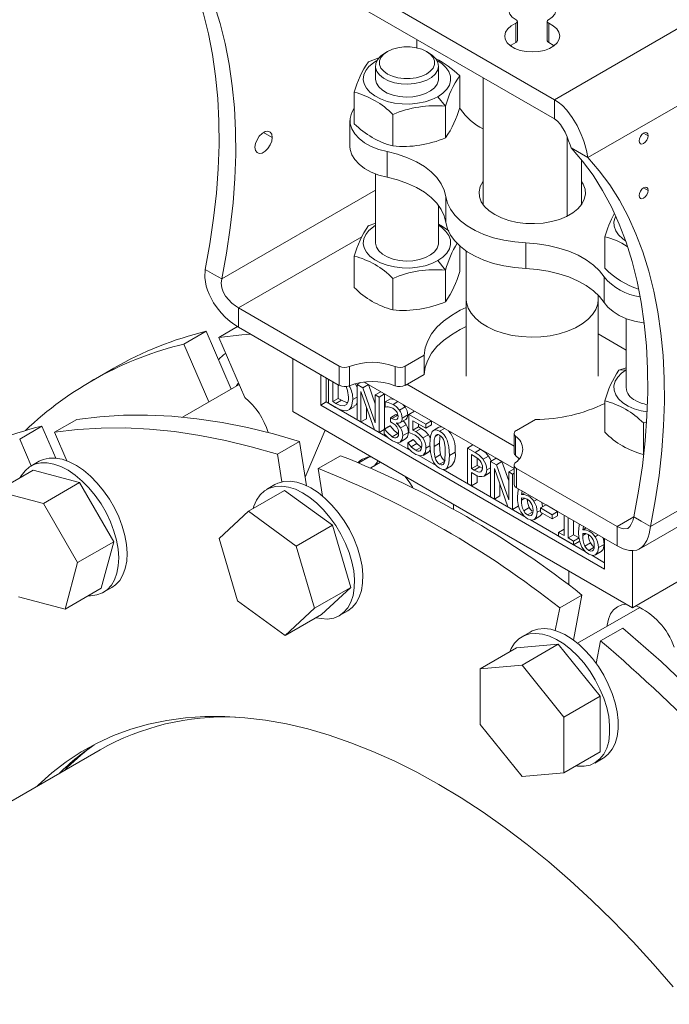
# Model space of a CAD drawing. Header units: millimetres. Extents: x 195 to 7681, y 65 to 5395.
# Tile 45 of 80: x 1715 to 1880, y 3791 to 4041. Entities that reach past the tile are written whole.
import ezdxf

# ---------------------------------------------------------------- set-up
doc = ezdxf.new("R2010")
doc.units = ezdxf.units.MM
doc.layers.add('COTAS', color=1, linetype='Continuous')
doc.styles.add('SLDTEXTSTYLE4', font='TXT', dxfattribs={"width": 0.605})
doc.dimstyles.new('SLDDIMSTYLE0', dxfattribs={"dimtxt": 45.5, "dimasz": 45.5, "dimexe": 0, "dimexo": 0.0625, "dimgap": 11.375, "dimtad": 1, "dimdec": 0, "dimrnd": 1e-09, "dimzin": 12, "dimdsep": 46, "dimtxsty": 'SLDTEXTSTYLE4', "dimsah": 1, "dimcen": 0.09, "dimadec": 0, "dimazin": 3, "dimtfac": 1, "dimtdec": 0, "dimtofl": 0, "dimtmove": 0, "dimatfit": 3, "dimfxl": 1, "dimfrac": 2, "dimtolj": 1, "dimtzin": 12, "dimarcsym": 0})

# ---------------------------------------------------------------- blocks, each defined once
blk = doc.blocks.new('_D_3')
at = {"layer": 'COTAS', "ltscale": 13, "transparency": 16777216}
for p, q in [((2331.01, 3454.13), (3163.07, 3934.46)), ((1872.04, 3719.09), (2340.21, 3448.82))]:
    blk.add_line(p, q, dxfattribs=at)
for points in [[(3163.07, 3934.46), (3127.4, 3921.95), (3134.4, 3909.83)], [(2331.01, 3454.13), (2366.69, 3466.64), (2359.69, 3478.76)]]:
    blk.add_solid(points, dxfattribs=at)
at = {"layer": 'COTAS', "ltscale": 13, "transparency": 16777216, "insert": (2657.52, 3710.34), "char_height": 45.5, "attachment_point": 1, "rotation": 29.9973, "style": 'SLDTEXTSTYLE4'}
blk.add_mtext('1177', dxfattribs=at)

msp = doc.modelspace()

# ---------------------------------------------------------------- linework, layer by layer
at = {"color": 7, "linetype": 'Continuous', "lineweight": 18, "ltscale": 13}
for p, q in [((1850.47, 4021.02), (1754.3, 4076.53)), ((1754.3, 4071.63), (1850.47, 4016.12)), ((1850.47, 4021.02), (1935.32, 4070)), ((1858.95, 4006.32), (1943.81, 4055.3)), ((1840.62, 4040.42), (1840.62, 4035.52)), ((1841.02, 4035.98), (1841.02, 4040.88)), ((1848.61, 4040.88), (1848.61, 4035.98)), ((1849.01, 4035.52), (1849.01, 4040.42)), ((1815.48, 4034.17), (1815.47, 4036.32)), ((1808.04, 4033.25), (1807.34, 4032.84)), ((1818.65, 4032.84), (1817.94, 4033.25)), ((1804.99, 4029.58), (1804.99, 4026.31)), ((1820.99, 4026.31), (1820.99, 4029.58)), ((1826.38, 4019.07), (1826.38, 4027.08)), ((1832.31, 4026.6), (1832.31, 3994.38)), ((1799.61, 4014.93), (1799.61, 4022.94)), ((1820.84, 4021.78), (1822.79, 4019.36)), ((1822.79, 4011.34), (1822.79, 4019.36)), ((1826.59, 4018.61), (1826.38, 4018.91)), ((1850.47, 4016.12), (1850.47, 4021.02)), ((1809.41, 4009.27), (1809.41, 4017.29)), ((1798.49, 4015.7), (1798.49, 4009.16)), ((1776.58, 4012.72), (1778.77, 4011.45)), ((1853.65, 3991.44), (1853.65, 4011.65)), ((1874.23, 4011.87), (1873.1, 4012.52)), ((1854.71, 4008.77), (1858.95, 4006.32)), ((1807.94, 4001.32), (1807.94, 4007.85)), ((1857.31, 3994.38), (1857.31, 4005.77)), ((1804.99, 4002.18), (1804.99, 3984.67)), ((1804.99, 3998.01), (1765.97, 3975.48)), ((1822.87, 3989.85), (1822.87, 3996.39)), ((1874.23, 3997.99), (1873.1, 3998.64)), ((1820.99, 3984.67), (1820.99, 3994.21)), ((1803.19, 3989.02), (1804.99, 3989.67)), ((1863.25, 3978.19), (1863.25, 3986.2)), ((1801.48, 3986.18), (1770.21, 3968.13)), ((1826.38, 3983.86), (1826.38, 3977.42)), ((1843.18, 3978.13), (1843.18, 3984.66)), ((1799.61, 3981.3), (1799.61, 3973.28)), ((1828.06, 3982.56), (1828.06, 3970.38)), ((1822.79, 3977.71), (1820.84, 3980.14)), ((1761.73, 3977.93), (1764.1, 3976.56)), ((1764.1, 3976.56), (1765.97, 3975.48)), ((1822.79, 3977.71), (1822.79, 3969.7)), ((1809.41, 3975.64), (1809.41, 3967.63)), ((1863.04, 3969.51), (1863.04, 3976.04)), ((1861.56, 3970.38), (1861.56, 3971.36)), ((1828.06, 3970.38), (1828.06, 3950.78)), ((1861.56, 3950.78), (1861.56, 3970.38)), ((1770.21, 3968.13), (1795.79, 3953.37)), ((1770.21, 3968.13), (1770.21, 3963.23)), ((1868.63, 3965.44), (1868.63, 3947.93)), ((1761.99, 3962.19), (1756.34, 3958.93)), ((1761.99, 3962.19), (1768.35, 3947.53)), ((1769.94, 3963.4), (1765.16, 3960.64)), ((1795.79, 3948.47), (1770.21, 3963.23)), ((1861.56, 3961.53), (1868.63, 3957.44)), ((1756.34, 3958.93), (1762.7, 3944.27)), ((1771.77, 3945.38), (1765.16, 3960.64)), ((1766.94, 3956.53), (1766.93, 3956.53)), ((1784, 3955.27), (1784, 3941.8)), ((1812.52, 3953.37), (1817.32, 3956.14)), ((1817.32, 3956.14), (1817.32, 3951.24)), ((1738.51, 3952.84), (1732.85, 3949.57)), ((1791.07, 3943.43), (1791.07, 3951.19)), ((1795.79, 3953.37), (1795.79, 3948.47)), ((1798.36, 3948.35), (1798.36, 3953.25)), ((1809.95, 3953.25), (1809.95, 3948.35)), ((1812.52, 3948.47), (1812.52, 3953.37)), ((1817.32, 3951.24), (1812.52, 3948.47)), ((1866.83, 3952.29), (1868.63, 3952.93)), ((1866.83, 3952.29), (1868.63, 3952.45)), ((1792.49, 3944.25), (1792.49, 3950.38)), ((1793.08, 3950.03), (1793.08, 3943.91)), ((1794.12, 3944.34), (1794.12, 3949.44)), ((1801.09, 3949.14), (1800.34, 3948.7)), ((1800.34, 3948.7), (1800.34, 3939.72)), ((1801.81, 3947.85), (1800.34, 3948.7)), ((1802.14, 3949.3), (1840.22, 3927.31)), ((1802.14, 3949.3), (1803.22, 3948.67)), ((1840.22, 3933.03), (1812.99, 3948.74)), ((1770.34, 3948.68), (1755.96, 3940.38)), ((1795.53, 3948.62), (1795.53, 3945.16)), ((1801.3, 3946.91), (1804.74, 3937.18)), ((1801.3, 3939.16), (1801.3, 3946.91)), ((1803.22, 3948.67), (1801.81, 3947.85)), ((1804.94, 3938.93), (1801.81, 3947.85)), ((1803.22, 3948.67), (1804.94, 3943.78)), ((1806.35, 3946.86), (1804.94, 3946.04)), ((1807.32, 3946.3), (1805.9, 3945.49)), ((1806.35, 3946.86), (1807.32, 3946.3)), ((1807.32, 3946.3), (1807.32, 3937.47)), ((1791.07, 3943.43), (1792.49, 3944.25)), ((1808.14, 3935.22), (1792.49, 3944.25)), ((1793.08, 3943.91), (1794.87, 3942.87)), ((1795.53, 3945.16), (1794.12, 3944.34)), ((1794.9, 3943.89), (1794.12, 3944.34)), ((1796.32, 3944.71), (1794.9, 3943.89)), ((1795.53, 3945.16), (1796.32, 3944.71)), ((1800.34, 3945.5), (1799.21, 3944.85)), ((1805.9, 3945.49), (1804.94, 3946.04)), ((1804.94, 3946.04), (1804.94, 3938.93)), ((1805.9, 3936.51), (1805.9, 3945.49)), ((1808.82, 3945.07), (1807.41, 3944.25)), ((1807.41, 3944.25), (1807.41, 3942.98)), ((1808.82, 3945.07), (1809.74, 3944.9)), ((1810.69, 3944.36), (1809.44, 3943.64)), ((1863.25, 3944.56), (1863.25, 3936.54)), ((1870.98, 3944.66), (1870.98, 3944.66)), ((1784, 3941.8), (1870.27, 3892)), ((1863.2, 3901.8), (1791.07, 3943.43)), ((1798.18, 3942.22), (1799.6, 3943.04)), ((1802.72, 3942.91), (1802.72, 3939.98)), ((1807.41, 3942.98), (1807.47, 3942.94)), ((1812.49, 3943), (1811.08, 3942.18)), ((1811.93, 3943.64), (1812.49, 3943)), ((1814.91, 3941.92), (1813.5, 3941.1)), ((1814.91, 3941.92), (1819.18, 3939.46)), ((1874.86, 3912.62), (1927.9, 3943.23)), ((1723.44, 3936.56), (1729.09, 3939.82)), ((1800.34, 3939.72), (1801.3, 3939.16)), ((1802.72, 3939.98), (1801.3, 3939.16)), ((1810.2, 3941.03), (1808.78, 3940.21)), ((1808.78, 3940.21), (1808.78, 3939.22)), ((1809.13, 3940.01), (1808.78, 3940.21)), ((1808.78, 3939.22), (1809.22, 3938.96)), ((1810.54, 3940.83), (1809.13, 3940.01)), ((1810.2, 3941.03), (1810.54, 3940.83)), ((1810.33, 3938.85), (1810.33, 3938.94)), ((1811.26, 3939), (1812.67, 3939.82)), ((1813.18, 3940.94), (1811.77, 3940.12)), ((1813.5, 3941.1), (1813.5, 3936.47)), ((1817.77, 3938.64), (1813.5, 3941.1)), ((1814.5, 3939.47), (1817.77, 3937.58)), ((1814.5, 3937.07), (1814.5, 3939.47)), ((1819.18, 3939.46), (1817.77, 3938.64)), ((1819.18, 3939.46), (1819.18, 3938.4)), ((1840.8, 3937.04), (1845.61, 3939.82)), ((1873.79, 3939.16), (1873.05, 3938.9)), ((1873.05, 3938.9), (1873.05, 3930.89)), ((1714.62, 3934.84), (1720.27, 3938.11)), ((1723.79, 3930), (1720.27, 3938.11)), ((1723.44, 3936.56), (1726.57, 3929.33)), ((1792.17, 3937.08), (1787.15, 3925.16)), ((1804.74, 3937.18), (1805.9, 3936.51)), ((1807.19, 3937.25), (1805.9, 3936.51)), ((1808.61, 3938.21), (1807.19, 3937.4)), ((1807.19, 3937.4), (1807.19, 3936.12)), ((1807.27, 3937.35), (1807.19, 3937.4)), ((1808.68, 3938.17), (1807.27, 3937.35)), ((1808.61, 3938.21), (1808.68, 3938.17)), ((1810.67, 3936.24), (1809.26, 3935.42)), ((1812.79, 3938.48), (1811.38, 3937.67)), ((1813.34, 3936.51), (1811.92, 3935.69)), ((1815.91, 3937.89), (1814.5, 3937.07)), ((1816.62, 3937.53), (1815.21, 3936.72)), ((1815.91, 3938.65), (1815.91, 3937.89)), ((1817.77, 3937.58), (1817.77, 3938.64)), ((1819.18, 3938.4), (1817.77, 3937.58)), ((1821.12, 3937.84), (1819.71, 3937.02)), ((1822.55, 3937.51), (1821.29, 3936.79)), ((1840.22, 3936.23), (1840.22, 3931.33)), ((1871.98, 3906.89), (1925.81, 3937.97)), ((1717.57, 3928.03), (1714.62, 3934.84)), ((1780.07, 3930.95), (1785.73, 3934.22)), ((1787.49, 3922.97), (1785.73, 3934.22)), ((1814.03, 3931.81), (1810.18, 3934.04)), ((1812.65, 3934.88), (1811.23, 3934.07)), ((1814.59, 3934.72), (1813.18, 3933.9)), ((1813.18, 3933.9), (1813.18, 3932.63)), ((1813.25, 3933.86), (1813.18, 3933.9)), ((1814.67, 3934.67), (1813.25, 3933.86)), ((1815.5, 3933.71), (1814.09, 3932.89)), ((1814.59, 3934.72), (1814.67, 3934.67)), ((1818.42, 3935.93), (1817.01, 3935.12)), ((1821.27, 3933.75), (1819.86, 3932.93)), ((1820.89, 3935.95), (1820.13, 3935.51)), ((1840.59, 3930.66), (1840.59, 3935.56)), ((1816.65, 3932.79), (1815.23, 3931.97)), ((1817.07, 3930.69), (1818.48, 3931.5)), ((1818.54, 3931.54), (1817.12, 3930.72)), ((1818.83, 3933.08), (1817.81, 3932.49)), ((1818.91, 3931.99), (1818.54, 3931.54)), ((1825.19, 3931.5), (1823.77, 3930.68)), ((1829.74, 3933.36), (1828.33, 3932.54)), ((1828.33, 3932.54), (1828.33, 3923.56)), ((1830.28, 3931.41), (1828.33, 3932.54)), ((1829.74, 3933.36), (1831.7, 3932.23)), ((1831.7, 3932.23), (1830.28, 3931.41)), ((1719.56, 3929.18), (1717.43, 3927.95)), ((1781.17, 3923.93), (1780.07, 3930.95)), ((1790.47, 3927.34), (1796.13, 3930.6)), ((1803.4, 3930.28), (1800.76, 3928.76)), ((1806.3, 3928.93), (1803.79, 3927.48)), ((1805.69, 3929.28), (1804.77, 3928.05)), ((1820.41, 3928.13), (1815.98, 3930.69)), ((1821.54, 3930.89), (1820.12, 3930.07)), ((1822.54, 3929.15), (1821.29, 3928.43)), ((1829.36, 3930.91), (1830.22, 3930.42)), ((1829.36, 3927.33), (1829.36, 3930.91)), ((1830.78, 3930.03), (1830.78, 3928.15)), ((1833.73, 3930.49), (1832.32, 3929.68)), ((1835.64, 3929.95), (1834.23, 3929.14)), ((1834.23, 3929.14), (1834.23, 3920.15)), ((1835.7, 3928.29), (1834.23, 3929.14)), ((1835.64, 3929.95), (1837.11, 3929.1)), ((1837.11, 3929.1), (1835.7, 3928.29)), ((1837.11, 3929.1), (1838.83, 3924.21)), ((1718.02, 3926.93), (1708.83, 3921.62)), ((1729.85, 3923.76), (1718.02, 3926.93)), ((1790.47, 3927.34), (1791.57, 3920.31)), ((1842.7, 3915.26), (1822.17, 3927.12)), ((1822.85, 3927.21), (1824.27, 3928.02)), ((1830.78, 3928.15), (1829.36, 3927.33)), ((1830.07, 3926.92), (1829.36, 3927.33)), ((1829.36, 3926.31), (1830.24, 3925.8)), ((1829.36, 3922.96), (1829.36, 3926.31)), ((1831.48, 3927.74), (1830.07, 3926.92)), ((1830.78, 3928.15), (1831.48, 3927.74)), ((1831.48, 3927.74), (1832.09, 3927.47)), ((1833.98, 3926.21), (1832.57, 3925.39)), ((1834.23, 3927.56), (1833.25, 3927)), ((1834.23, 3926.48), (1833.98, 3926.21)), ((1835.19, 3927.34), (1838.64, 3917.61)), ((1835.19, 3919.6), (1835.19, 3927.34)), ((1838.83, 3919.37), (1835.7, 3928.29)), ((1840.22, 3927.28), (1838.83, 3926.48)), ((1838.83, 3926.48), (1838.83, 3919.37)), ((1839.79, 3925.92), (1838.83, 3926.48)), ((1840.22, 3928.2), (1840.22, 3923.3)), ((1866.38, 3912.62), (1840.8, 3927.38)), ((1840.8, 3922.48), (1840.8, 3927.38)), ((1729.85, 3923.76), (1720.66, 3918.46)), ((1738.51, 3908.76), (1729.85, 3923.76)), ((1830.78, 3923.78), (1829.36, 3922.96)), ((1830.78, 3925.54), (1830.78, 3923.78)), ((1840.22, 3926.17), (1839.79, 3925.92)), ((1839.79, 3916.94), (1839.79, 3925.92)), ((1720.66, 3918.46), (1708.83, 3921.62)), ((1781.9, 3921.78), (1772.71, 3916.47)), ((1779.46, 3923.25), (1777.34, 3922.02)), ((1794.04, 3912.92), (1781.9, 3921.78)), ((1828.33, 3923.56), (1829.36, 3922.96)), ((1836.61, 3923.34), (1836.61, 3920.41)), ((1840.8, 3922.48), (1866.38, 3907.72)), ((1842.98, 3921.23), (1842.1, 3920.72)), ((1791.56, 3920.42), (1791.49, 3920.38)), ((1834.23, 3920.15), (1835.19, 3919.6)), ((1836.61, 3920.41), (1835.19, 3919.6)), ((1842.92, 3919.79), (1842.08, 3919.3)), ((1844.05, 3920.61), (1843.72, 3920.41)), ((1846.02, 3919.47), (1845.22, 3919.01)), ((1729.32, 3903.46), (1720.66, 3918.46)), ((1772.71, 3916.47), (1765.25, 3909.55)), ((1784.85, 3907.61), (1772.71, 3916.47)), ((1824.81, 3918.24), (1824.81, 3917)), ((1838.64, 3917.61), (1839.79, 3916.94)), ((1841.21, 3917.76), (1839.79, 3916.94)), ((1844.05, 3917.42), (1842.63, 3916.61)), ((1845.02, 3916.35), (1843.6, 3915.54)), ((1846.89, 3916.71), (1846.07, 3916.23)), ((1848.31, 3918.14), (1846.89, 3917.32)), ((1846.89, 3917.32), (1846.89, 3916.23)), ((1849.84, 3915.62), (1846.89, 3917.32)), ((1846.89, 3916.23), (1849.84, 3914.53)), ((1848.31, 3918.14), (1851.25, 3916.44)), ((1851.25, 3916.44), (1849.84, 3915.62)), ((1851.25, 3916.44), (1851.25, 3915.34)), ((1858.26, 3906.28), (1844.34, 3914.32)), ((1846.75, 3915.21), (1845.34, 3914.4)), ((1849.84, 3914.53), (1849.84, 3915.62)), ((1851.25, 3915.34), (1849.84, 3914.53)), ((1852.89, 3915.5), (1852.89, 3910.3)), ((1853.9, 3909.72), (1853.9, 3914.93)), ((1855.31, 3914.11), (1855.31, 3910.53)), ((1870.62, 3915.07), (1866.38, 3912.62)), ((1872.49, 3913.99), (1870.62, 3915.07)), ((1874.86, 3912.62), (1872.49, 3913.99)), ((1794.04, 3912.92), (1784.85, 3907.61)), ((1798.73, 3897.15), (1794.04, 3912.92)), ((1852.89, 3911.93), (1851.48, 3911.11)), ((1858.53, 3912.25), (1857.65, 3911.74)), ((1859.61, 3911.63), (1859.27, 3911.43)), ((1866.38, 3912.62), (1866.38, 3907.72)), ((1738.51, 3908.76), (1729.32, 3903.46)), ((1735.34, 3896.93), (1738.51, 3908.76)), ((1765.25, 3909.55), (1769.94, 3893.78)), ((1851.48, 3911.11), (1851.48, 3910.19)), ((1852.89, 3910.3), (1851.48, 3911.11)), ((1851.48, 3910.19), (1855.28, 3908)), ((1855.31, 3910.53), (1853.9, 3909.72)), ((1855.28, 3908.92), (1853.9, 3909.72)), ((1856.69, 3909.74), (1855.28, 3908.92)), ((1855.28, 3908), (1855.28, 3908.92)), ((1856.69, 3908.82), (1855.28, 3908)), ((1855.31, 3910.53), (1856.69, 3909.74)), ((1858.48, 3910.81), (1857.63, 3910.32)), ((1861.58, 3910.49), (1860.78, 3910.03)), ((1863.2, 3909.56), (1863.2, 3901.8)), ((1789.54, 3891.84), (1784.85, 3907.61)), ((1859.6, 3908.44), (1858.19, 3907.63)), ((1860.57, 3907.37), (1859.16, 3906.56)), ((1862.31, 3906.23), (1860.89, 3905.42)), ((1863.04, 3908.07), (1861.62, 3907.25)), ((1870.27, 3892), (1870.27, 3906.49)), ((1863.2, 3903.43), (1859.9, 3905.34)), ((1726.15, 3891.62), (1729.32, 3903.46)), ((1854.06, 3901.36), (1854.06, 3897.78)), ((1870.27, 3892), (1883.7, 3899.76)), ((1735.34, 3896.93), (1726.15, 3891.62)), ((1735.93, 3895.91), (1738.05, 3897.13)), ((1798.73, 3897.15), (1789.54, 3891.84)), ((1791.27, 3890.23), (1798.73, 3897.15)), ((1714.32, 3894.79), (1726.15, 3891.62)), ((1769.94, 3893.78), (1782.08, 3884.92)), ((1851.78, 3891.95), (1857.43, 3895.21)), ((1855.25, 3883.79), (1857.43, 3895.21)), ((1782.08, 3884.92), (1789.54, 3891.84)), ((1795.83, 3889.98), (1797.96, 3891.21)), ((1850.67, 3886.19), (1851.78, 3891.95)), ((1872.14, 3892.08), (1856.33, 3882.95)), ((1791.27, 3890.23), (1782.08, 3884.92)), ((1862.18, 3883.55), (1867.83, 3886.82)), ((1844.29, 3885.82), (1842.17, 3884.6)), ((1840.81, 3881.77), (1831.62, 3876.46)), ((1851.42, 3882.72), (1840.81, 3881.77)), ((1851.42, 3882.72), (1842.23, 3877.41)), ((1862.03, 3869.52), (1851.42, 3882.72)), ((1862.18, 3883.55), (1861.08, 3877.8)), ((1842.23, 3877.41), (1831.62, 3876.46)), ((1831.62, 3876.46), (1831.62, 3862.32)), ((1852.84, 3864.22), (1842.23, 3877.41)), ((1862.03, 3869.52), (1852.84, 3864.22)), ((1862.03, 3855.38), (1862.03, 3869.52)), ((1852.84, 3850.07), (1852.84, 3864.22)), ((1831.62, 3862.32), (1842.23, 3849.12)), ((1735.06, 3855.93), (1531.03, 3738.14)), ((1862.03, 3855.38), (1852.84, 3850.07)), ((1860.67, 3852.55), (1862.79, 3853.78)), ((1842.23, 3849.12), (1852.84, 3850.07))]:
    msp.add_line(p, q, dxfattribs=at)
at = {"color": 7, "linetype": 'Continuous', "lineweight": 18, "ltscale": 13, "flags": 128}
for points in [[(1761.73, 3977.93), (1762.92, 3984.45), (1763.88, 3990.89), (1764.58, 3997.24), (1765.04, 4003.47), (1765.25, 4009.58), (1765.21, 4015.54), (1764.92, 4021.36), (1764.37, 4027), (1763.59, 4032.47), (1762.55, 4037.74), (1761.27, 4042.81), (1759.75, 4047.67), (1758, 4052.29), (1756.01, 4056.67), (1753.79, 4060.81), (1751.35, 4064.69), (1748.69, 4068.3), (1745.82, 4071.63)], [(1750.06, 4069.18), (1752.93, 4065.85), (1755.59, 4062.24), (1758.03, 4058.36), (1760.25, 4054.22), (1762.24, 4049.84), (1764, 4045.22), (1765.52, 4040.36), (1766.79, 4035.3), (1767.83, 4030.02), (1768.62, 4024.55), (1769.16, 4018.91), (1769.45, 4013.09), (1769.49, 4007.13), (1769.28, 4001.02), (1768.83, 3994.79), (1768.12, 3988.44), (1767.17, 3982), (1765.97, 3975.48)], [(1840.7, 4041.3), (1839.74, 4041.97), (1839.1, 4042.76), (1838.82, 4043.61), (1838.92, 4044.48), (1839.38, 4045.3), (1840.19, 4046.03), (1841.29, 4046.63), (1842.6, 4047.04), (1844.06, 4047.26), (1845.56, 4047.26), (1847.02, 4047.04), (1848.34, 4046.63), (1849.43, 4046.03), (1850.24, 4045.3), (1850.71, 4044.48), (1850.8, 4043.61), (1850.52, 4042.76), (1849.88, 4041.97), (1848.92, 4041.3)], [(1840.7, 4041.3), (1840.84, 4041.21), (1840.94, 4041.1), (1841, 4040.97), (1841.01, 4040.85), (1840.98, 4040.73), (1840.9, 4040.61), (1840.77, 4040.51), (1840.62, 4040.42)], [(1849.01, 4040.42), (1848.85, 4040.51), (1848.73, 4040.61), (1848.65, 4040.73), (1848.61, 4040.85), (1848.62, 4040.97), (1848.68, 4041.1), (1848.78, 4041.21), (1848.92, 4041.3)], [(1849.01, 4040.42), (1850.16, 4039.79), (1851.04, 4039.03), (1851.6, 4038.17), (1851.81, 4037.26), (1851.66, 4036.35), (1851.16, 4035.48), (1850.33, 4034.7), (1849.22, 4034.05), (1847.88, 4033.55), (1846.39, 4033.25), (1844.81, 4033.14), (1843.24, 4033.25), (1841.74, 4033.55), (1840.4, 4034.05), (1839.29, 4034.7), (1838.46, 4035.48), (1837.96, 4036.35), (1837.81, 4037.26), (1838.02, 4038.17), (1838.58, 4039.03), (1839.46, 4039.79), (1840.62, 4040.42)], [(1808.04, 4033.25), (1809.27, 4033.82), (1810.68, 4034.21), (1812.21, 4034.41), (1813.78, 4034.41), (1815.3, 4034.21), (1816.72, 4033.82), (1817.94, 4033.25), (1818.92, 4032.54), (1819.6, 4031.73), (1819.95, 4030.85), (1819.95, 4029.94), (1819.6, 4029.06), (1818.92, 4028.24), (1817.94, 4027.54), (1816.72, 4026.97), (1815.3, 4026.58), (1813.78, 4026.38), (1812.21, 4026.38), (1810.68, 4026.58), (1809.27, 4026.97), (1808.04, 4027.54), (1807.07, 4028.24), (1806.39, 4029.06), (1806.04, 4029.94), (1806.04, 4030.85), (1806.39, 4031.73), (1807.07, 4032.54), (1808.04, 4033.25)], [(1840.62, 4035.52), (1839.46, 4034.89), (1839.25, 4034.74)], [(1850.38, 4034.74), (1850.16, 4034.89), (1849.01, 4035.52)], [(1803.19, 4030.67), (1805.88, 4031.63), (1805.97, 4031.66)], [(1807.34, 4032.84), (1806.25, 4032.07), (1805.48, 4031.17), (1805.07, 4030.2), (1805.02, 4029.2), (1805.35, 4028.22), (1806.03, 4027.3), (1807.04, 4026.49), (1808.33, 4025.83), (1809.83, 4025.34), (1811.49, 4025.04), (1813.21, 4024.96), (1814.92, 4025.1), (1816.55, 4025.44), (1818, 4025.98), (1819.23, 4026.68), (1820.16, 4027.53), (1820.76, 4028.46), (1820.99, 4029.45), (1820.85, 4030.45), (1820.34, 4031.4), (1819.49, 4032.27), (1818.65, 4032.84)], [(1805.36, 4030.97), (1804.47, 4030.42), (1803.34, 4029.47), (1802.52, 4028.43), (1802.03, 4027.31), (1801.9, 4026.17), (1802.12, 4025.03), (1802.69, 4023.93), (1803.59, 4022.9), (1804.8, 4021.99), (1806.27, 4021.21), (1807.95, 4020.6), (1809.8, 4020.17), (1811.75, 4019.94), (1813.74, 4019.92), (1815.7, 4020.1), (1817.58, 4020.48), (1819.31, 4021.04), (1820.84, 4021.78), (1820.84, 4021.78)], [(1820.84, 4021.78), (1822.12, 4022.66), (1823.1, 4023.66), (1823.76, 4024.75), (1824.07, 4025.88), (1824.02, 4027.03), (1823.62, 4028.15), (1822.88, 4029.22), (1821.82, 4030.19), (1820.62, 4030.97)], [(1804.99, 4026.32), (1805, 4026.19), (1805.23, 4025.2), (1805.83, 4024.26), (1806.76, 4023.42), (1807.98, 4022.71), (1809.44, 4022.17), (1811.06, 4021.83), (1812.78, 4021.7), (1814.5, 4021.78), (1816.15, 4022.07), (1817.66, 4022.56), (1818.95, 4023.23), (1819.96, 4024.04), (1820.64, 4024.96), (1820.97, 4025.94), (1820.99, 4026.32)], [(1799.61, 4018.92), (1799.56, 4018.84), (1798.86, 4017.57), (1798.52, 4016.24), (1798.56, 4014.9), (1798.96, 4013.59), (1799.72, 4012.32), (1800.82, 4011.14), (1802.24, 4010.08), (1803.92, 4009.17), (1805.84, 4008.41), (1807.94, 4007.85)], [(1858.95, 4006.32), (1858.58, 4008.09), (1857.97, 4010.2), (1857.64, 4011.15), (1857.24, 4012.18), (1856.18, 4014.47), (1854.98, 4016.49), (1853.61, 4018.32), (1852.48, 4019.51), (1851.42, 4020.39), (1850.47, 4021.02)], [(1850.47, 4016.12), (1851.21, 4015.57), (1851.98, 4014.73), (1853.17, 4012.75), (1853.67, 4011.59), (1854.05, 4010.61), (1854.41, 4009.58), (1854.71, 4008.77)], [(1778.77, 4011.45), (1778.64, 4012.24), (1778.26, 4012.78), (1777.67, 4013.01), (1776.96, 4012.9), (1776.2, 4012.46), (1775.48, 4011.74), (1774.9, 4010.84), (1774.52, 4009.86), (1774.38, 4008.92), (1774.52, 4008.13), (1774.9, 4007.59), (1775.48, 4007.36), (1776.2, 4007.47), (1776.96, 4007.91), (1777.67, 4008.63), (1778.26, 4009.53), (1778.64, 4010.51), (1778.77, 4011.45)], [(1874.23, 4011.87), (1874.14, 4011.32), (1873.9, 4010.75), (1873.53, 4010.26), (1873.1, 4009.91), (1872.66, 4009.76), (1872.3, 4009.83), (1872.05, 4010.11), (1871.97, 4010.56), (1872.05, 4011.11), (1872.3, 4011.68), (1872.66, 4012.17), (1873.1, 4012.52), (1873.53, 4012.67), (1873.9, 4012.6), (1874.14, 4012.32), (1874.23, 4011.87)], [(1798.49, 4009.16), (1798.56, 4008.37), (1798.96, 4007.05), (1799.72, 4005.79), (1800.82, 4004.61), (1802.24, 4003.55), (1803.92, 4002.63), (1805.84, 4001.88), (1807.94, 4001.32)], [(1854.71, 4008.77), (1857.58, 4005.43), (1860.24, 4001.82), (1862.68, 3997.95), (1864.9, 3993.81), (1866.89, 3989.43), (1868.65, 3984.8), (1870.17, 3979.95), (1871.45, 3974.88), (1872.48, 3969.61), (1873.27, 3964.14), (1873.81, 3958.49), (1874.1, 3952.68), (1874.14, 3946.71), (1873.94, 3940.61), (1873.48, 3934.37), (1872.77, 3928.03), (1871.82, 3921.59), (1870.62, 3915.07)], [(1807.94, 4007.85), (1810.61, 4007.17), (1813.1, 4006.29), (1815.38, 4005.24), (1817.41, 4004.04), (1819.16, 4002.69), (1820.6, 4001.23), (1821.71, 3999.68), (1822.47, 3998.05), (1822.87, 3996.39)], [(1874.86, 3912.62), (1876.06, 3919.14), (1877.01, 3925.58), (1877.72, 3931.92), (1878.18, 3938.16), (1878.39, 3944.26), (1878.34, 3950.23), (1878.05, 3956.04), (1877.51, 3961.69), (1876.72, 3967.16), (1875.69, 3972.43), (1874.41, 3977.5), (1872.89, 3982.35), (1871.13, 3986.98), (1869.14, 3991.36), (1866.93, 3995.5), (1864.48, 3999.37), (1861.83, 4002.98), (1858.95, 4006.32)], [(1807.94, 4001.32), (1810.61, 4000.63), (1813.1, 3999.76), (1815.38, 3998.71), (1817.41, 3997.51), (1819.16, 3996.16), (1820.6, 3994.7), (1821.71, 3993.14), (1822.47, 3991.52), (1822.87, 3989.85)], [(1835.27, 3991.82), (1833.83, 3992.8), (1832.68, 3993.9), (1831.87, 3995.1), (1831.42, 3996.36), (1831.32, 3997.65), (1831.6, 3998.93), (1832.24, 4000.16), (1832.31, 4000.27)], [(1857.31, 4000.27), (1857.75, 3999.55), (1858.21, 3998.29), (1858.3, 3997.01), (1858.03, 3995.73), (1857.39, 3994.49), (1856.41, 3993.34), (1855.11, 3992.29), (1853.54, 3991.38), (1851.72, 3990.63), (1849.72, 3990.07), (1847.58, 3989.7), (1845.37, 3989.54), (1843.14, 3989.59), (1840.96, 3989.86), (1838.88, 3990.33), (1836.97, 3990.98), (1835.27, 3991.82)], [(1874.23, 3997.99), (1874.14, 3997.44), (1873.9, 3996.87), (1873.53, 3996.38), (1873.1, 3996.03), (1872.66, 3995.88), (1872.3, 3995.95), (1872.05, 3996.23), (1871.97, 3996.68), (1872.05, 3997.23), (1872.3, 3997.8), (1872.66, 3998.29), (1873.1, 3998.64), (1873.53, 3998.79), (1873.9, 3998.72), (1874.14, 3998.44), (1874.23, 3997.99)], [(1822.87, 3996.39), (1823.27, 3994.76), (1824.02, 3993.18), (1825.12, 3991.67), (1826.55, 3990.25), (1828.28, 3988.95), (1830.29, 3987.79), (1832.55, 3986.78), (1835, 3985.96), (1837.63, 3985.32), (1840.37, 3984.89), (1843.18, 3984.66)], [(1866.02, 3991.45), (1865.87, 3991.14), (1865.56, 3990), (1865.6, 3988.86), (1866, 3987.73), (1866.74, 3986.66), (1867.8, 3985.69), (1868.51, 3985.21)], [(1804.99, 3989.11), (1804.47, 3988.77), (1803.34, 3987.83), (1802.52, 3986.78), (1802.03, 3985.67), (1801.9, 3984.52), (1802.12, 3983.38), (1802.69, 3982.28), (1803.59, 3981.26), (1804.8, 3980.34), (1806.27, 3979.57), (1807.95, 3978.96), (1809.8, 3978.53), (1811.75, 3978.3), (1813.74, 3978.27), (1815.7, 3978.45), (1817.58, 3978.83), (1819.31, 3979.4), (1820.84, 3980.14)], [(1820.84, 3980.14), (1822.12, 3981.02), (1823.1, 3982.02), (1823.76, 3983.1), (1824.07, 3984.24), (1824.02, 3985.39), (1823.62, 3986.51), (1822.88, 3987.58), (1821.82, 3988.55), (1820.99, 3989.11)], [(1820.99, 3989.39), (1822.02, 3988.82), (1823.63, 3987.69)], [(1822.87, 3989.85), (1823.27, 3988.23), (1824.02, 3986.65), (1825.12, 3985.13), (1826.55, 3983.71), (1828.28, 3982.41), (1830.29, 3981.25), (1832.55, 3980.25), (1835, 3979.43), (1837.63, 3978.79), (1840.37, 3978.36), (1843.18, 3978.13)], [(1804.99, 3984.68), (1805, 3984.54), (1805.23, 3983.55), (1805.83, 3982.62), (1806.76, 3981.77), (1807.98, 3981.07), (1809.44, 3980.53), (1811.06, 3980.19), (1812.78, 3980.05), (1814.5, 3980.13), (1816.15, 3980.43), (1817.66, 3980.92), (1818.95, 3981.58), (1819.96, 3982.4), (1820.64, 3983.31), (1820.97, 3984.29), (1820.99, 3984.68)], [(1843.18, 3984.66), (1846.07, 3984.43), (1848.88, 3983.99), (1851.58, 3983.35), (1854.11, 3982.52), (1856.44, 3981.51), (1858.53, 3980.33), (1860.34, 3979.02), (1861.85, 3977.58), (1863.04, 3976.04)], [(1770.21, 3963.23), (1769.24, 3963.85), (1768.1, 3964.69), (1766.84, 3965.8), (1765.77, 3966.91), (1764.78, 3968.12), (1763.88, 3969.42), (1762.71, 3971.65), (1762.31, 3972.68), (1762.01, 3973.65), (1761.64, 3975.9), (1761.73, 3977.93)], [(1843.18, 3978.13), (1846.07, 3977.9), (1848.88, 3977.46), (1851.58, 3976.82), (1854.11, 3975.99), (1856.44, 3974.97), (1858.53, 3973.8), (1860.34, 3972.49), (1861.85, 3971.05), (1863.04, 3969.51)], [(1765.97, 3975.48), (1765.81, 3974.4), (1765.94, 3973.24), (1766.28, 3972.24), (1766.89, 3971.14), (1768.47, 3969.38), (1769.41, 3968.64), (1770.21, 3968.13)], [(1828.06, 3970.38), (1828.13, 3969.5), (1828.53, 3968.11), (1829.28, 3966.76), (1830.36, 3965.5), (1831.74, 3964.33), (1833.41, 3963.3), (1835.32, 3962.42), (1837.43, 3961.7), (1839.69, 3961.17), (1842.07, 3960.84), (1844.51, 3960.71), (1846.95, 3960.79), (1849.34, 3961.07), (1851.64, 3961.55), (1853.8, 3962.22), (1855.76, 3963.06), (1857.49, 3964.06), (1858.95, 3965.19), (1860.11, 3966.44), (1860.94, 3967.77), (1861.43, 3969.15), (1861.56, 3970.38)], [(1828.06, 3970.38), (1828.13, 3969.5), (1828.53, 3968.11), (1829.28, 3966.76), (1830.36, 3965.5), (1831.74, 3964.33), (1833.41, 3963.3), (1835.32, 3962.42), (1837.43, 3961.7), (1839.69, 3961.17), (1842.07, 3960.84), (1844.51, 3960.71), (1846.95, 3960.79), (1849.34, 3961.07), (1851.64, 3961.55), (1853.8, 3962.22), (1855.76, 3963.06), (1857.49, 3964.06), (1858.95, 3965.19), (1860.11, 3966.44), (1860.94, 3967.77), (1861.43, 3969.15), (1861.56, 3970.38)], [(1863.04, 3969.51), (1864.02, 3968.3), (1865.32, 3967.19), (1866.91, 3966.22), (1868.75, 3965.4), (1870.79, 3964.77), (1872.98, 3964.33), (1873.25, 3964.29)], [(1828.06, 3968.27), (1826.53, 3967.54), (1824.27, 3966.24), (1822.29, 3964.79), (1820.61, 3963.22), (1819.25, 3961.54), (1818.25, 3959.79), (1817.6, 3957.98), (1817.32, 3956.14)], [(1773.22, 3961.5), (1771.02, 3961.33), (1765.16, 3960.64)], [(1817.32, 3951.24), (1817.6, 3953.08), (1818.25, 3954.89), (1819.25, 3956.64), (1820.61, 3958.32), (1822.29, 3959.89), (1824.27, 3961.34), (1826.53, 3962.64), (1828.06, 3963.38)], [(1868.63, 3952.37), (1867.51, 3951.58), (1866.53, 3950.58), (1865.87, 3949.5), (1865.56, 3948.36), (1865.6, 3947.21), (1866, 3946.09), (1866.74, 3945.02), (1867.8, 3944.05), (1869.14, 3943.2), (1870.73, 3942.5), (1872.5, 3941.98), (1873.99, 3941.71)], [(1770.19, 3949.03), (1769.7, 3948.42), (1769.58, 3948.24)], [(1799.93, 3948.81), (1800.31, 3947.88), (1800.34, 3947.69)], [(1797.53, 3948.17), (1797.91, 3947.2), (1798.14, 3945.49)], [(1797.05, 3943.25), (1795.98, 3943.36), (1794.9, 3943.89)], [(1796.32, 3944.71), (1797.65, 3944.1), (1797.91, 3944.09)], [(1797.63, 3942), (1798.35, 3942.35), (1798.88, 3943.06), (1799.21, 3944.85)], [(1800.34, 3944.09), (1800.09, 3943.53), (1799.53, 3943.15)], [(1809.44, 3943.64), (1808.2, 3944.14), (1807.41, 3944.25)], [(1807.47, 3942.94), (1807.85, 3943.01), (1808.24, 3943)], [(1808.24, 3943), (1808.86, 3942.87), (1809.36, 3942.64)], [(1809.36, 3942.64), (1809.92, 3942.24), (1810.3, 3941.82)], [(1811.08, 3942.18), (1810.27, 3943.06), (1809.44, 3943.64)], [(1729.09, 3939.82), (1734.96, 3940.51), (1740.95, 3940.87), (1747.06, 3940.9), (1753.28, 3940.61), (1759.6, 3939.98), (1766.01, 3939.03), (1772.51, 3937.75), (1779.09, 3936.14), (1785.73, 3934.22)], [(1810.71, 3940.61), (1810.65, 3940.14), (1810.47, 3939.85), (1810.16, 3939.72), (1809.7, 3939.76), (1809.13, 3940.01)], [(1809.22, 3938.96), (1809.95, 3938.46), (1810.4, 3937.97)], [(1811.38, 3937.67), (1810.79, 3938.43), (1810.33, 3938.85)], [(1812, 3939.43), (1812.34, 3939.11), (1812.79, 3938.48)], [(1813.18, 3940.94), (1813.05, 3940.24), (1812.67, 3939.82)], [(1723.44, 3936.56), (1729.3, 3937.25), (1735.29, 3937.61), (1741.4, 3937.64), (1747.62, 3937.34), (1753.94, 3936.71), (1760.36, 3935.76), (1766.86, 3934.48), (1773.43, 3932.88), (1780.07, 3930.95)], [(1809.26, 3935.42), (1808.02, 3936.45), (1807.27, 3937.35)], [(1808.68, 3938.17), (1809.7, 3937), (1810.67, 3936.24)], [(1813.34, 3936.51), (1813.11, 3935.4), (1812.65, 3934.88)], [(1813.5, 3936.47), (1814.28, 3936.18), (1815.04, 3935.8)], [(1815.21, 3936.72), (1814.83, 3936.92), (1814.5, 3937.07)], [(1817.01, 3935.12), (1816.12, 3936.11), (1815.21, 3936.72)], [(1815.91, 3937.89), (1816.33, 3937.69), (1816.62, 3937.53)], [(1816.62, 3937.53), (1817.73, 3936.75), (1818.42, 3935.93)], [(1821.29, 3936.79), (1820.69, 3937.06), (1820.18, 3937.15), (1819.75, 3937.04), (1819.41, 3936.75), (1818.95, 3935.56), (1818.8, 3933.54)], [(1823.77, 3930.68), (1823.62, 3932.82), (1823.17, 3934.54), (1822.83, 3935.24), (1822.4, 3935.86), (1821.89, 3936.37), (1821.29, 3936.79)], [(1840.59, 3935.56), (1840.41, 3935.73), (1840.29, 3935.92), (1840.23, 3936.12), (1840.23, 3936.32), (1840.29, 3936.52), (1840.4, 3936.71), (1840.58, 3936.89), (1840.8, 3937.04)], [(1807.19, 3936.12), (1808.3, 3935.06), (1809.32, 3934.34)], [(1809.32, 3934.34), (1810.53, 3933.91), (1811.23, 3934.07)], [(1811.23, 3934.07), (1811.78, 3934.78), (1811.92, 3935.69)], [(1814.09, 3932.89), (1813.54, 3933.49), (1813.25, 3933.86)], [(1814.67, 3934.67), (1815.06, 3934.18), (1815.5, 3933.71)], [(1815.04, 3935.8), (1815.84, 3935.22), (1816.31, 3934.65)], [(1815.5, 3933.71), (1816.13, 3933.14), (1816.65, 3932.79)], [(1818.42, 3935.93), (1818.8, 3935.29), (1818.91, 3935)], [(1819.86, 3932.93), (1819.93, 3934.64), (1820.13, 3935.51)], [(1820.13, 3935.51), (1820.35, 3935.84), (1820.64, 3935.98), (1820.94, 3935.95), (1821.29, 3935.79)], [(1821.42, 3935.69), (1821.32, 3935.13), (1821.27, 3933.75)], [(1821.27, 3933.75), (1821.34, 3931.98), (1821.54, 3930.89)], [(1822.43, 3934.2), (1822.66, 3932.76), (1822.71, 3931.29)], [(1813.18, 3932.63), (1814.25, 3931.61), (1815.21, 3930.94)], [(1815.23, 3931.97), (1814.59, 3932.43), (1814.09, 3932.89)], [(1816.75, 3933.1), (1816.62, 3932.26), (1816.35, 3931.87)], [(1817.12, 3930.72), (1817.67, 3931.5), (1817.81, 3932.49)], [(1818.8, 3933.54), (1818.95, 3931.4), (1819.4, 3929.68), (1819.74, 3928.97), (1820.17, 3928.37), (1820.69, 3927.85), (1821.29, 3927.43)], [(1820.12, 3930.07), (1819.9, 3931.49), (1819.86, 3932.93)], [(1822.71, 3931.29), (1822.63, 3929.57), (1822.44, 3928.72)], [(1832.32, 3929.68), (1831.34, 3930.7), (1830.28, 3931.41)], [(1831.7, 3932.23), (1832.99, 3931.32), (1833.73, 3930.49)], [(1732.09, 3895.05), (1732.62, 3895.04), (1734.19, 3895.23), (1735.61, 3895.73), (1736.85, 3896.56), (1737.9, 3897.68), (1738.73, 3899.08), (1739.32, 3900.73), (1739.67, 3902.59), (1739.76, 3904.64), (1739.6, 3906.84), (1739.19, 3909.13), (1738.54, 3911.47), (1737.65, 3913.83), (1736.56, 3916.14), (1735.27, 3918.38), (1733.81, 3920.49), (1732.21, 3922.43), (1730.51, 3924.17), (1728.73, 3925.67), (1726.91, 3926.9), (1725.09, 3927.85), (1723.3, 3928.48), (1721.57, 3928.79), (1719.95, 3928.77), (1718.45, 3928.42), (1717.12, 3927.76), (1715.97, 3926.78), (1715.03, 3925.52), (1714.77, 3925.06)], [(1738.05, 3897.13), (1738.97, 3897.78), (1740.02, 3898.9), (1740.85, 3900.3), (1741.44, 3901.95), (1741.79, 3903.82), (1741.88, 3905.87), (1741.73, 3908.06), (1741.32, 3910.35), (1740.66, 3912.7), (1739.78, 3915.05), (1738.68, 3917.37), (1737.39, 3919.6), (1735.93, 3921.71), (1734.33, 3923.66), (1732.63, 3925.39), (1730.85, 3926.89), (1729.03, 3928.13), (1727.21, 3929.07), (1725.42, 3929.7), (1723.69, 3930.01), (1722.07, 3929.99), (1720.57, 3929.65), (1719.56, 3929.18)], [(1815.21, 3930.94), (1816.42, 3930.54), (1817.12, 3930.72)], [(1821.29, 3927.43), (1821.88, 3927.16), (1822.39, 3927.08), (1822.82, 3927.19), (1823.16, 3927.48), (1823.62, 3928.67), (1823.77, 3930.68)], [(1822.44, 3928.72), (1822.22, 3928.38), (1821.93, 3928.25), (1821.64, 3928.28), (1821.29, 3928.43)], [(1830.22, 3930.42), (1831.11, 3929.81), (1831.61, 3929.27)], [(1833.73, 3930.49), (1834.16, 3929.81), (1834.4, 3929.23)], [(1840.8, 3927.38), (1840.58, 3927.54), (1840.4, 3927.71), (1840.29, 3927.9), (1840.23, 3928.1), (1840.23, 3928.3), (1840.29, 3928.5), (1840.41, 3928.69), (1840.59, 3928.87)], [(1840.59, 3930.66), (1841.38, 3929.89), (1841.49, 3929.76)], [(1831.73, 3926.5), (1831.4, 3926.41), (1830.99, 3926.48), (1830.07, 3926.92)], [(1832.57, 3925.39), (1833.11, 3926.1), (1833.25, 3927)], [(1797.96, 3891.21), (1799.08, 3892.04), (1800.09, 3893.22), (1800.88, 3894.67), (1801.43, 3896.36), (1801.73, 3898.26), (1801.78, 3900.34), (1801.57, 3902.56), (1801.11, 3904.86), (1800.41, 3907.21), (1799.49, 3909.56), (1798.35, 3911.87), (1797.03, 3914.08), (1795.54, 3916.16), (1793.92, 3918.07), (1792.2, 3919.77), (1790.41, 3921.22), (1788.59, 3922.4), (1786.77, 3923.28), (1784.99, 3923.86), (1783.28, 3924.11), (1781.68, 3924.03), (1780.21, 3923.62), (1779.46, 3923.25)], [(1812.41, 3925.4), (1813.55, 3923.93), (1814.48, 3922.51)], [(1789.94, 3889.46), (1791.17, 3889.21), (1792.83, 3889.12), (1794.37, 3889.37), (1795.75, 3889.94), (1796.96, 3890.82), (1797.97, 3891.99), (1798.76, 3893.44), (1799.3, 3895.13), (1799.61, 3897.04), (1799.65, 3899.12), (1799.45, 3901.33), (1798.99, 3903.63), (1798.29, 3905.98), (1797.37, 3908.34), (1796.23, 3910.64), (1794.91, 3912.86), (1793.42, 3914.94), (1791.8, 3916.84), (1790.08, 3918.54), (1788.29, 3919.99), (1786.47, 3921.17), (1784.65, 3922.06), (1782.87, 3922.63), (1781.16, 3922.88), (1779.56, 3922.8), (1778.09, 3922.39), (1776.79, 3921.67), (1775.68, 3920.64), (1774.78, 3919.32), (1774.11, 3917.75), (1773.94, 3917.18)], [(1841.29, 3922.2), (1841.19, 3921.97), (1841.02, 3920.18)], [(1842.1, 3920.72), (1842.25, 3921.64), (1842.25, 3921.65)], [(1842.08, 3919.3), (1842.08, 3919.64), (1842.1, 3919.86)], [(1843.72, 3920.41), (1842.76, 3920.76), (1842.1, 3920.72)], [(1842.1, 3919.86), (1842.86, 3919.81), (1843.48, 3919.55)], [(1843.48, 3919.55), (1844.07, 3919.13), (1844.48, 3918.66)], [(1847.15, 3918.82), (1847.32, 3918.35), (1847.41, 3917.62)], [(1841.88, 3916.36), (1842.75, 3915.21), (1843.6, 3914.56)], [(1843.6, 3915.54), (1843.03, 3916.01), (1842.63, 3916.61)], [(1845.01, 3916.79), (1844.95, 3916.12), (1844.79, 3915.66), (1844.52, 3915.4), (1844.11, 3915.34), (1843.6, 3915.54)], [(1845.34, 3914.4), (1845.91, 3915.18), (1846.07, 3916.23)], [(1843.6, 3914.56), (1844.66, 3914.21), (1845.34, 3914.4)], [(1847.28, 3916.01), (1847.23, 3915.78), (1846.75, 3915.21)], [(1870.62, 3915.07), (1870.32, 3914.07), (1869.96, 3913.19), (1869.58, 3912.6), (1869.08, 3912.15), (1867.89, 3911.99), (1867.1, 3912.25), (1866.38, 3912.62)], [(1856.85, 3913.22), (1856.74, 3912.99), (1856.58, 3911.2)], [(1857.65, 3911.74), (1857.8, 3912.66), (1857.81, 3912.67)], [(1859.27, 3911.43), (1858.32, 3911.78), (1857.65, 3911.74)], [(1866.38, 3907.72), (1867.89, 3906.98), (1869.52, 3906.52), (1870.45, 3906.48), (1871.37, 3906.64), (1872.09, 3906.96), (1872.67, 3907.38), (1873.15, 3907.89), (1873.88, 3909.07), (1874.22, 3909.88), (1874.49, 3910.76), (1874.86, 3912.62)], [(1857.63, 3910.32), (1857.64, 3910.66), (1857.65, 3910.88)], [(1857.65, 3910.88), (1858.41, 3910.83), (1859.04, 3910.57)], [(1859.04, 3910.57), (1859.63, 3910.15), (1860.03, 3909.68)], [(1862.71, 3909.84), (1862.88, 3909.37), (1863.04, 3908.07)], [(1857.44, 3907.38), (1858.3, 3906.22), (1859.15, 3905.58)], [(1859.16, 3906.56), (1858.59, 3907.03), (1858.19, 3907.63)], [(1860.56, 3907.81), (1860.51, 3907.14), (1860.35, 3906.68), (1860.08, 3906.42), (1859.67, 3906.36), (1859.16, 3906.56)], [(1860.89, 3905.42), (1861.47, 3906.2), (1861.62, 3907.25)], [(1863.04, 3908.07), (1862.79, 3906.8), (1862.31, 3906.23)], [(1859.15, 3905.58), (1860.21, 3905.23), (1860.89, 3905.42)], [(1863.83, 3887.29), (1863.86, 3887.52), (1864.16, 3889.07), (1864.7, 3890.4), (1865.47, 3891.47), (1866.44, 3892.25), (1867.59, 3892.73), (1868.73, 3892.89)], [(1862.79, 3853.78), (1862.95, 3853.87), (1864.13, 3854.81), (1865.09, 3856.04), (1865.84, 3857.54), (1866.34, 3859.27), (1866.59, 3861.21), (1866.59, 3863.32), (1866.34, 3865.55), (1865.84, 3867.87), (1865.09, 3870.22), (1864.13, 3872.57), (1862.95, 3874.86), (1861.6, 3877.05), (1860.08, 3879.1), (1858.44, 3880.98), (1856.71, 3882.63), (1854.91, 3884.03), (1853.09, 3885.16), (1851.27, 3885.99), (1849.5, 3886.5), (1847.81, 3886.69), (1846.23, 3886.54), (1844.79, 3886.08), (1844.29, 3885.82)], [(1855.84, 3851.81), (1856.32, 3851.74), (1857.96, 3851.72), (1859.48, 3852.02), (1860.83, 3852.65), (1862, 3853.59), (1862.97, 3854.81), (1863.71, 3856.31), (1864.22, 3858.05), (1864.47, 3859.99), (1864.47, 3862.09), (1864.22, 3864.33), (1863.71, 3866.64), (1862.97, 3869), (1862, 3871.34), (1860.83, 3873.64), (1859.48, 3875.83), (1857.96, 3877.88), (1856.32, 3879.75), (1854.59, 3881.4), (1852.79, 3882.81), (1850.96, 3883.93), (1849.15, 3884.76), (1847.38, 3885.27), (1845.69, 3885.46), (1844.11, 3885.32), (1842.67, 3884.85), (1841.4, 3884.07), (1840.33, 3882.98), (1839.47, 3881.62), (1839.11, 3880.78)], [(1719.03, 3846.67), (1719.3, 3846.94), (1722.76, 3850.05), (1726.42, 3852.87), (1730.26, 3855.4), (1734.28, 3857.62), (1738.47, 3859.53), (1742.82, 3861.13), (1747.33, 3862.42), (1751.98, 3863.38), (1756.76, 3864.03), (1761.67, 3864.36), (1766.7, 3864.37), (1771.84, 3864.05), (1777.07, 3863.42), (1782.38, 3862.47), (1787.78, 3861.2), (1793.23, 3859.61), (1798.75, 3857.71), (1804.3, 3855.51), (1809.89, 3853), (1815.5, 3850.19), (1821.12, 3847.09)], [(1821.12, 3847.09), (1826.75, 3843.7), (1832.36, 3840.03), (1837.95, 3836.08), (1843.5, 3831.87), (1849.02, 3827.41), (1854.47, 3822.69), (1859.87, 3817.74), (1865.18, 3812.55), (1870.41, 3807.15), (1875.55, 3801.53), (1880.57, 3795.72)]]:
    msp.add_lwpolyline(points, dxfattribs=at)
at = {"color": 7, "linetype": 'Continuous', "lineweight": 18, "ltscale": 169}
for centre, radius, start, end in [((1840.48, 4036.04), 0.538, 284.4967, 353.6782), ((1849.16, 4036.06), 0.556, 187.575, 254.25), ((1810.44, 4011.12), 22.56, 45.0586, 64.3117), ((1823.25, 4016.67), 24.46, 145.0722, 165.1309), ((1846.68, 4012.97), 24.73, 145.1826, 165.0205), ((1794, 4001.91), 21.77, 44.9387, 75.0667), ((1820.17, 3992.01), 27.47, 84.5204, 113.0657), ((1802.49, 4025.46), 24.73, 325.1826, 345.0205), ((1839.56, 4027.68), 15.83, 214.9328, 242.7381), ((1815.02, 4030.3), 21.77, 224.9387, 255.0667), ((1812.03, 4036.61), 27.47, 264.5204, 293.0657), ((1892.8, 3977.62), 30.77, 152.0173, 163.8089), ((1823.25, 3975.02), 24.46, 145.0722, 165.1309), ((1859.22, 3969.04), 17.63, 56.5579, 76.7981), ((1847.74, 3970.99), 25.84, 148.2465, 164.9267), ((1794, 3960.27), 21.77, 44.9387, 75.0667), ((1820.17, 3950.37), 27.47, 84.5204, 113.0657), ((1802.49, 3983.81), 24.73, 325.1826, 345.0205), ((1878.16, 3992.81), 20.88, 224.4352, 252.1855), ((1873.87, 3984.84), 13.95, 219.0744, 263.2704), ((1815.02, 3988.66), 21.77, 224.9387, 255.0667), ((1812.03, 3994.97), 27.47, 264.5204, 293.0657), ((1782.74, 3875.98), 88.67, 103.5342, 119.9237), ((1776.85, 3873.4), 87.96, 103.4866, 133.7021), ((1770.17, 3950.96), 6.44, 120.2006, 141.5641), ((1804.15, 3938.24), 16.08, 68.8871, 111.1129), ((1797.21, 3956.15), 3.13, 242.9057, 291.5471), ((1811.1, 3956.15), 3.13, 248.4529, 297.0943), ((1886.89, 3938.28), 24.46, 145.0722, 165.1309), ((1804.15, 3933.34), 16.08, 68.8871, 111.1129), ((1797.21, 3951.26), 3.13, 242.9057, 291.5471), ((1793.02, 3945.1), 6.2, 357.7106, 31.4011), ((1811.1, 3951.26), 3.13, 248.4529, 297.0943), ((1872.57, 3948.28), 3.95, 184.8917, 246.212), ((1760.64, 3931.5), 17.79, 16.322, 51.2741), ((1796.18, 3945.05), 2, 295.7268, 12.6585), ((1845.59, 3980), 40.19, 270.0314, 296.0704), ((1857.64, 3923.53), 21.77, 44.9387, 75.0667), ((1876, 3953.8), 10.43, 241.2106, 259.3265), ((1797.55, 3946.55), 4.55, 233.9674, 270.9926), ((1808.62, 3940.58), 2.09, 0.8472, 36.5116), ((1808.29, 3940.1), 3.48, 0.3952, 36.8123), ((1809.64, 3940.89), 3.54, 0.7401, 36.4674), ((1810.71, 3939.94), 1.07, 249.1914, 9.5521), ((1741.09, 3851.74), 88.84, 103.5499, 119.9081), ((1808.26, 3936.48), 2.61, 358.1829, 34.8669), ((1809.57, 3936.22), 1.31, 311.5431, 7.5774), ((1808.17, 3935.72), 3.75, 359.5541, 31.1792), ((1809.58, 3936.54), 3.76, 359.5833, 31.15), ((1821.57, 3937.25), 0.724, 68.1301, 127.2019), ((1818.33, 3932.4), 6.92, 352.5058, 40.904), ((1878.65, 3951.92), 21.77, 224.9387, 255.0667), ((1809.99, 3936.29), 1.14, 229.7367, 293.0675), ((1814.07, 3933.18), 2.68, 358.3964, 33.3765), ((1813.4, 3932.58), 4.41, 358.7364, 35.1072), ((1819.95, 3933.63), 2.55, 13.0512, 58.2604), ((1838.38, 3932.21), 4.01, 303.3962, 56.6038), ((1815.87, 3932.73), 0.99, 230.134, 299.4975), ((1821.65, 3930.58), 3.65, 315.7135, 14.4932), ((1841.09, 3931.37), 0.869, 182.8414, 235.0374), ((1705.58, 3702.95), 245, 51.6969, 68.3085), ((1803.94, 3925.76), 4.56, 90.5963, 137.5211), ((1822.65, 3930.63), 2.59, 192.5241, 238.2631), ((1824.02, 3931.42), 2.54, 192.0732, 238.714), ((1829.4, 3927.6), 2.77, 359.5735, 37.1076), ((1828.81, 3926.96), 4.44, 0.4018, 37.7145), ((1699.92, 3699.69), 245, 51.6969, 68.3085), ((1831.02, 3927.42), 1.16, 307.4761, 7.979), ((1831.78, 3927.72), 2.45, 231.2047, 288.7517), ((1841.22, 3923.4), 1, 185.6268, 245.6933), ((1848.92, 3919.95), 7.9, 178.3446, 206.9903), ((1847.54, 3919.02), 5.47, 177.0806, 206.1959), ((1848.3, 3919.6), 4.78, 180.9339, 207.0924), ((1841.65, 3916.68), 4.27, 33.1254, 61.0291), ((1841.27, 3916.29), 4.79, 359.2492, 34.5464), ((1846.11, 3918.38), 2.28, 204.8385, 235.3567), ((1841.81, 3916.9), 3.2, 358.0996, 33.5088), ((1864.48, 3910.97), 7.9, 178.3446, 206.9903), ((1857.21, 3907.7), 4.27, 33.1254, 61.0291), ((1863.1, 3910.04), 5.47, 177.0806, 206.1959), ((1863.86, 3910.62), 4.78, 180.9339, 207.0924), ((1857.37, 3907.92), 3.2, 358.0996, 33.5088), ((1856.83, 3907.31), 4.79, 359.2492, 34.5464), ((1861.67, 3909.4), 2.28, 204.8385, 235.3567), ((1863.85, 3876.01), 18.02, 19.3302, 66.1888), ((1618.6, 3594), 384.53, 37.3034, 49.5975), ((1612.95, 3590.73), 384.53, 37.3034, 49.5975), ((1766.98, 3799.15), 65.13, 87.8109, 119.3439), ((1767.85, 3805.98), 61.61, 123.1808, 134.4736), ((1770.23, 3806.95), 62.22, 127.0174, 135.3364)]:
    msp.add_arc(centre, radius, start, end, dxfattribs=at)

# ---------------------------------------------------------------- dimensions: what is measured, and where the dimension line sits
at = {"layer": 'COTAS', "ltscale": 13}
dim = msp.add_linear_dim(base=(3163.07, 3934.46), p1=(1862.84, 3724.4), p2=(3543.41, 3714.9), angle=29.9973, dimstyle='SLDDIMSTYLE0', dxfattribs=at)
dim.commit()
dim.dimension.update_dxf_attribs({"geometry": '_D_3', "text_midpoint": (2747.04, 3694.3), "dimtype": 160})

doc.saveas('drawing.dxf')
